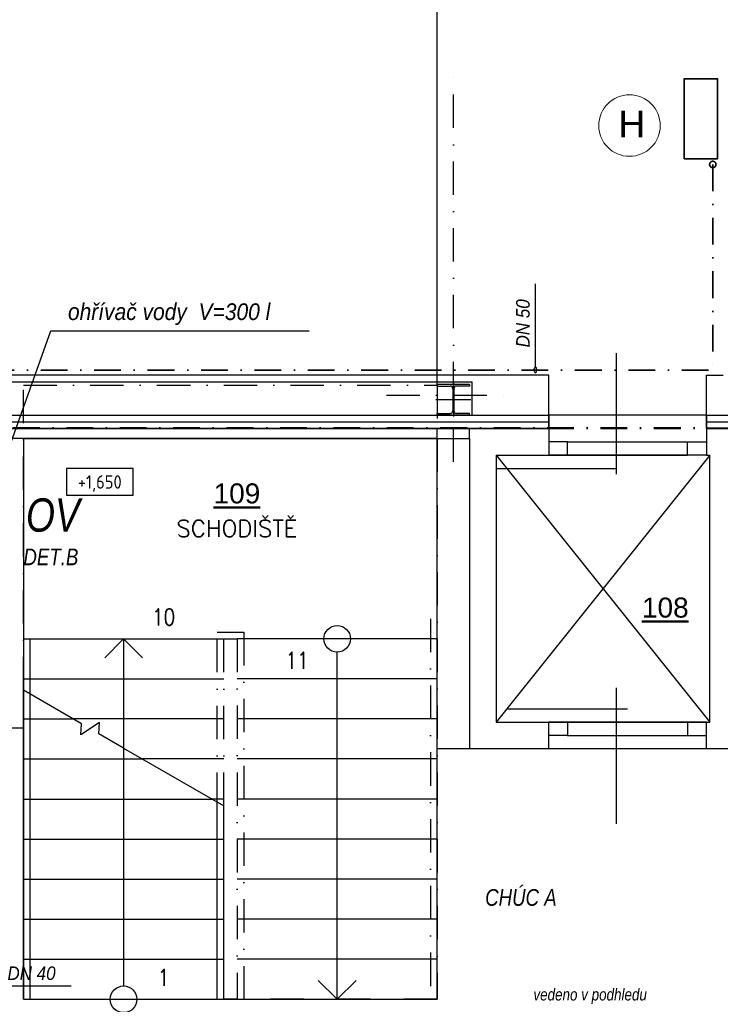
# Model space of a CAD drawing. Header units: millimetres. Extents: x 6435372 to 7248404, y 1559872 to 1886246.
# Tile 163 of 208: x 6902781 to 6908028, y 1766596 to 1773970. Entities that reach past the tile are written whole.
import ezdxf
from ezdxf.enums import TextEntityAlignment as Align

# ---------------------------------------------------------------- set-up
doc = ezdxf.new("R2010")
doc.units = ezdxf.units.MM
for name, pattern in [('CONTINOUS', [0]), ('DASHDOT', [1, 0.5, -0.25, 0, -0.25]), ('ČERCHOVANÁ', [1, 0.5, -0.25, 0, -0.25])]:
    doc.linetypes.add(name, pattern=pattern)
for name, color, linetype, lineweight in [('CKPOPISM', 8, 'Continuous', 50), ('CKPOPISM_POPIS', 8, 'Continuous', 25), ('požární prostup', 240, 'Continuous', 35), ('požární úseky', 21, 'ČERCHOVANÁ', 50), ('ZTI-POŽÁRNÍ', 200, 'ČERCHOVANÁ', 35), ('ZTI-Zařizovací předměty-popis', 32, 'ČERCHOVANÁ', 30)]:
    doc.layers.add(name, color=color, linetype=linetype, lineweight=lineweight)
doc.layers.add('matrice DPS', color=122, linetype='Continuous')
doc.layers.add('ZTI_POPIS', color=7, linetype='Continuous')
doc.styles.add('ARIAL', font='arial.ttf')
doc.styles.add('GENERATED_STYLE_1', font='arial.ttf')
doc.styles.add('INDRA', font='ariali.ttf')
doc.styles.add('ISO', font='isocp.shx')
doc.styles.get("Standard").update_dxf_attribs({"font": 'romans.shx'})
doc.linetypes.add('IZOLACE_POLYSTYREN_PENOVY', pattern='A,0.001,[228,CADKON.SHX,S=0.1,R=0,X=0,Y=0],-2', length=2.001)

# ---------------------------------------------------------------- blocks, each defined once
blk = doc.blocks.new('*U999')
at = {"color": 0, "linetype": 'ByBlock', "lineweight": -2}
blk.add_lwpolyline([(-5, -2), (5, -2), (5, 2), (-5, 2), (-5, -2)], dxfattribs=at)
blk = doc.blocks.new('CK_S_EXT_HEAHEA240')
for p, q in [((-120, 115), (120, 115)), ((-120, 115), (-120, 103)), ((-120, 103), (-24.75, 103)), ((-3.75, -82), (-3.75, 82)), ((3.75, -82), (3.75, 82)), ((120, 103), (24.75, 103)), ((120, 115), (120, 103)), ((-120, -115), (-120, -103)), ((-120, -103), (-24.75, -103)), ((-120, -115), (120, -115)), ((120, -103), (24.75, -103)), ((120, -115), (120, -103))]:
    blk.add_line(p, q)
for centre, start, end in [((-24.75, 82), 0, 90), ((24.75, 82), 90, 180), ((-24.75, -82), 270, 0), ((24.75, -82), 180, 270)]:
    blk.add_arc(centre, 21, start, end)
blk = doc.blocks.new('CKBL2112015092642', base_point=(98321, 67318))
blk = doc.blocks.new('CKBL2032316081219')
blk = doc.blocks.new('_DotSmall')
at = {"color": 0, "linetype": 'ByBlock', "const_width": 0.5}
blk.add_lwpolyline([(-0.0625, 0, 1), (0.0625, 0, 1)], format="xyb", close=True, dxfattribs=at)

msp = doc.modelspace()

# ---------------------------------------------------------------- linework, layer by layer
at = {"layer": 'matrice DPS', "ltscale": 500}
for p, q in [((6905908.8, 1771238), (6905908.8, 1793308)), ((6907248.8, 1771471.6), (6907248.8, 1770567)), ((6906743.8, 1771308), (6870208.8, 1771308)), ((6906743.8, 1771008), (6906743.8, 1771308)), ((6907923.8, 1771008), (6907923.8, 1771308)), ((6907923.8, 1771308), (6908048.8, 1771308)), ((6899888.8, 1771258), (6906168.8, 1771258)), ((6906028.8, 1771248), (6906028.8, 1770998)), ((6906168.8, 1771008), (6906168.8, 1771258)), ((6906158.8, 1771123), (6905898.8, 1771123)), ((6869908.8, 1771008), (6906743.8, 1771008)), ((6895308.8, 1771008), (6906743.8, 1771008)), ((6907923.8, 1771008), (6906743.8, 1771008)), ((6906743.8, 1770908), (6906743.8, 1771008)), ((6906743.8, 1771008), (6906743.8, 1770908)), ((6907923.8, 1771008), (6908048.8, 1771008)), ((6907923.8, 1770908), (6907923.8, 1771008)), ((6907923.8, 1771008), (6907923.8, 1770908)), ((6907923.8, 1771008), (6912248.8, 1771008)), ((6895308.8, 1770908), (6906743.8, 1770908)), ((6906148.8, 1770908), (6895638.8, 1770908)), ((6905908.8, 1770833), (6905908.8, 1770908)), ((6906743.8, 1770908), (6906148.8, 1770908)), ((6906148.8, 1770833), (6906148.8, 1770908)), ((6906743.8, 1770908), (6906743.8, 1770708)), ((6907923.8, 1770908), (6907923.8, 1770708)), ((6908048.8, 1770908), (6907923.8, 1770908)), ((6907923.8, 1770908), (6912248.8, 1770908)), ((6902808.8, 1770833), (6902708.8, 1770833)), ((6902808.8, 1770833), (6902808.8, 1768663)), ((6902808.8, 1770833), (6906148.8, 1770833)), ((6905908.8, 1768508), (6905908.8, 1770833)), ((6906148.8, 1770833), (6906148.8, 1768508)), ((6906883.8, 1770808), (6906743.8, 1770808)), ((6906743.8, 1770808), (6906743.8, 1770708)), ((6906883.8, 1770708), (6906883.8, 1770808)), ((6906883.8, 1770808), (6907783.8, 1770808)), ((6907783.8, 1770708), (6907783.8, 1770808)), ((6907783.8, 1770808), (6907923.8, 1770808)), ((6907923.8, 1770808), (6907923.8, 1770708)), ((6906348.8, 1770708), (6906348.8, 1768708)), ((6906348.8, 1770708), (6906743.8, 1770708)), ((6906348.8, 1770708), (6907948.8, 1768708)), ((6907948.8, 1770708), (6906348.8, 1768708)), ((6907923.8, 1770708), (6906743.8, 1770708)), ((6906743.8, 1770708), (6906883.8, 1770708)), ((6906748.8, 1770708), (6907748.8, 1770708)), ((6906883.8, 1770708), (6907783.8, 1770708)), ((6907923.8, 1770708), (6907783.8, 1770708)), ((6907923.8, 1770708), (6907948.8, 1770708)), ((6907948.8, 1768708), (6907948.8, 1770708)), ((6906348.8, 1770608), (6907248.8, 1770608)), ((6902808.8, 1769333), (6904308.8, 1769333)), ((6902808.8, 1769333), (6904308.8, 1769333)), ((6903558.8, 1769333), (6903417.5, 1769191.7)), ((6903558.8, 1769333), (6903700.1, 1769191.7)), ((6903558.8, 1769333), (6903558.8, 1766732.9)), ((6905908.8, 1769333), (6904408.8, 1769333)), ((6905908.8, 1769333), (6904408.8, 1769333)), ((6905158.8, 1766633), (6905158.8, 1769233.1)), ((6902808.8, 1769033), (6904308.8, 1769033)), ((6905908.8, 1769033), (6904408.8, 1769033)), ((6907248.8, 1768966.5), (6907248.8, 1767947.2)), ((6906433.8, 1768808), (6907333.8, 1768808)), ((6902808.8, 1768733), (6903180.9, 1768733)), ((6904308.8, 1768733), (6903180.9, 1768733)), ((6905908.8, 1768733), (6904408.8, 1768733)), ((6906348.8, 1768708), (6906743.8, 1768708)), ((6906658.8, 1768708), (6907838.8, 1768708)), ((6907923.8, 1768708), (6906743.8, 1768708)), ((6906743.8, 1768508), (6906743.8, 1768708)), ((6906743.8, 1768708), (6906883.8, 1768708)), ((6906743.8, 1768608), (6906743.8, 1768708)), ((6906883.8, 1768708), (6906883.8, 1768608)), ((6906883.8, 1768708), (6907783.8, 1768708)), ((6906923.8, 1768708), (6907923.8, 1768708)), ((6907923.8, 1768708), (6907783.8, 1768708)), ((6907783.8, 1768708), (6907783.8, 1768608)), ((6907923.8, 1768708), (6907948.8, 1768708)), ((6907923.8, 1768508), (6907923.8, 1768708)), ((6907923.8, 1768608), (6907923.8, 1768708)), ((6902808.8, 1768663), (6902608.8, 1768663)), ((6906883.8, 1768608), (6906743.8, 1768608)), ((6906883.8, 1768608), (6907783.8, 1768608)), ((6907783.8, 1768608), (6907923.8, 1768608)), ((6903558.8, 1768514.8), (6904308.8, 1768081.8)), ((6903558.8, 1768514.8), (6904308.8, 1768081.8)), ((6906148.8, 1768508), (6905908.8, 1768508)), ((6906743.8, 1768508), (6906148.8, 1768508)), ((6907923.8, 1768508), (6906743.8, 1768508)), ((6908148.8, 1768508), (6907923.8, 1768508)), ((6902808.8, 1768433), (6903700.5, 1768433)), ((6904308.8, 1768433), (6903700.5, 1768433)), ((6905908.8, 1768433), (6904408.8, 1768433)), ((6902808.8, 1768133), (6904220.2, 1768133)), ((6904308.8, 1768133), (6904220.2, 1768133)), ((6905908.8, 1768133), (6904408.8, 1768133)), ((6902808.8, 1767833), (6904308.8, 1767833)), ((6905908.8, 1767833), (6904408.8, 1767833)), ((6902808.8, 1767533), (6904308.8, 1767533)), ((6905908.8, 1767533), (6904408.8, 1767533)), ((6902808.8, 1767233), (6904308.8, 1767233)), ((6905908.8, 1767233), (6904408.8, 1767233)), ((6902808.8, 1766933), (6904308.8, 1766933)), ((6905908.8, 1766933), (6904408.8, 1766933)), ((6905158.8, 1766633), (6905017.5, 1766774.3)), ((6905158.8, 1766633), (6905300.1, 1766774.3)), ((6902808.8, 1766633), (6904308.8, 1766633))]:
    msp.add_line(p, q, dxfattribs=at)
at = {"layer": 'matrice DPS', "linetype": 'DASHDOT', "ltscale": 500}
for p, q in [((6906028.8, 1770658), (6906028.8, 1773658)), ((6905528.8, 1771158), (6906528.8, 1771158)), ((6905858.8, 1769483), (6905858.8, 1766633)), ((6905908.8, 1766633), (6904308.8, 1766633)), ((6905858.8, 1766633), (6905858.8, 1766633)), ((6905858.8, 1766633), (6905858.8, 1766633))]:
    msp.add_line(p, q, dxfattribs=at)
for points in [[(6902808.8, 1768947.8), (6902808.8, 1771233), (6905908.8, 1771233), (6905908.8, 1770908)], [(6905908.8, 1770833), (6905908.8, 1766633), (6905908.8, 1766633)], [(6904258.8, 1768081.8), (6904258.8, 1769383), (6904458.8, 1769383), (6904458.8, 1766633), (6904458.8, 1766633)], [(6904308.8, 1768081.8), (6904308.8, 1769333), (6904408.8, 1769333), (6904408.8, 1766633), (6904408.8, 1766633)]]:
    msp.add_lwpolyline(points, dxfattribs=at)
at = {"layer": 'matrice DPS', "linetype": 'IZOLACE_POLYSTYREN_PENOVY', "ltscale": 500}
for points in [[(6895308.8, 1770958), (6906743.8, 1770958)], [(6907923.8, 1770958), (6912248.8, 1770958)]]:
    msp.add_lwpolyline(points, dxfattribs=at)
at = {"layer": 'matrice DPS', "ltscale": 500}
for points in [[(6902808.8, 1766633), (6905908.8, 1766633), (6905908.8, 1770833), (6902808.8, 1770833), (6902808.8, 1766633)], [(6902858.8, 1766633), (6902858.8, 1766633), (6902858.8, 1769333)], [(6903558.8, 1768514.8), (6903373.8, 1768621.7), (6903378.8, 1768705.4), (6903238.9, 1768613), (6903243.9, 1768696.7), (6902808.8, 1768947.8)], [(6903558.8, 1768514.8), (6903373.8, 1768621.7), (6903378.8, 1768705.4), (6903238.9, 1768613), (6903243.9, 1768696.7), (6902808.8, 1768947.8)], [(6902808.8, 1766633), (6902808.8, 1766633), (6902808.8, 1768947.8)], [(6904258.8, 1766633), (6904258.8, 1768099.1)], [(6904308.8, 1766633), (6904308.8, 1766633), (6904308.8, 1768081.8)]]:
    msp.add_lwpolyline(points, dxfattribs=at)
for centre, radius in [((6905158.8, 1769333), 99.9), ((6903558.8, 1766633), 99.9), ((6903558.8, 1766633), 0.000000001)]:
    msp.add_circle(centre, radius, dxfattribs=at)
at = {"layer": 'požární úseky', "ltscale": 400}
msp.add_line((6895528.8, 1770913), (6912028.8, 1770908), dxfattribs=at)
at = {"layer": 'ZTI-POŽÁRNÍ', "ltscale": 400}
for p in [(6907972.3, 1772885.4), (6902538.9, 1771343.8)]:
    msp.add_line(p, (6907972.3, 1771343.8), dxfattribs=at)
at = {"layer": 'ZTI-POŽÁRNÍ', "linetype": 'CONTINOUS', "ltscale": 400}
msp.add_lwpolyline([(6907758.1, 1772927.8), (6907758.1, 1773527.8), (6908008.1, 1773527.8), (6908008.1, 1772927.8)], close=True, dxfattribs=at)
at = {"layer": 'ZTI-POŽÁRNÍ', "linetype": 'Continuous', "lineweight": 18, "ltscale": 400}
msp.add_circle((6907348.2, 1773176.8), 230.5, dxfattribs=at)
at = {"layer": 'ZTI-POŽÁRNÍ', "ltscale": 400}
msp.add_circle((6907972.3, 1772885.4), 23.8, dxfattribs=at)
at = {"layer": 'ZTI_POPIS', "ltscale": 200}
for p, q in [((6906643.1, 1771361.1), (6906643.2, 1771991.4)), ((6902571.8, 1770403.2), (6903014.4, 1771638.7)), ((6903014.4, 1771638.7), (6904947.8, 1771638.7)), ((6902535.4, 1766735.2), (6903165.7, 1766735.2))]:
    msp.add_line(p, q, dxfattribs=at)

# ---------------------------------------------------------------- block references
at = {"layer": 'matrice DPS', "ltscale": 500, "rotation": 180}
msp.add_blockref('CK_S_EXT_HEAHEA240', (6906028.8, 1771123), dxfattribs=at)
at = {"layer": 'matrice DPS', "ltscale": 500}
ref = msp.add_blockref('*U999', (6903380.5, 1770507.5), dxfattribs=dict(at, xscale=50, yscale=50, zscale=50))
ref.add_attrib('Výška', '+1,650', dxfattribs={"layer": '0', "color": 0, "linetype": 'ByBlock', "lineweight": -2, "height": 100, "style": 'ISO'}).set_placement((6903380.5, 1770507.5), align=Align.MIDDLE_CENTER)
ref = msp.add_blockref('CKBL2032316081219', (6904408, 1770096.9), dxfattribs=at)
ref.add_attrib('CISLO', '%%U109', dxfattribs={"layer": 'CKPOPISM', "height": 150, "style": 'ARIAL'}).set_placement((6904408, 1770346.9), align=Align.CENTER)
ref.add_attrib('JMENO', 'SCHODIŠTĚ', dxfattribs={"layer": 'CKPOPISM_POPIS', "height": 125}).set_placement((6904408, 1770096.9), align=Align.CENTER)
ref = msp.add_blockref('CKBL2112015092642', (6907616.6, 1769491.8), dxfattribs=dict(at, xscale=0.5, yscale=0.5, zscale=0.5))
ref.add_attrib('CISLO', '%%U108', dxfattribs={"layer": 'CKPOPISM', "height": 150, "style": 'ARIAL'}).set_placement((6907616.6, 1769491.8), align=Align.CENTER)
at = {"layer": 'ZTI_POPIS', "ltscale": 200, "xscale": 168.75, "yscale": 337.4999999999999, "zscale": 168.75, "rotation": 179.9999999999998}
msp.add_blockref('_DotSmall', (6906643.1, 1771346.7), dxfattribs=at)

# ---------------------------------------------------------------- texts
at = {"layer": 'matrice DPS', "ltscale": 500, "width": 0.8}
for s, p in [('10', (6903858.8, 1769495.5)), ('11', (6904858.8, 1769170.5)), ('1', (6903858.8, 1766795.5))]:
    msp.add_text(s, height=125, dxfattribs=at).set_placement(p, align=Align.MIDDLE)
at = {"layer": 'požární prostup', "ltscale": 400, "style": 'INDRA', "width": 0.8}
msp.add_text('CHÚC A', height=125, dxfattribs=at).set_placement((6906267.2, 1767333.3))
at = {"layer": 'ZTI-POŽÁRNÍ', "ltscale": 400, "style": 'INDRA', "width": 0.9}
msp.add_text('DN 50', height=101.25, rotation=90, dxfattribs=at).set_placement((6906600.5, 1771514.8))
msp.add_text('DN 40', height=101.25, dxfattribs=at).set_placement((6902689.1, 1766777.9))
at = {"layer": 'ZTI-POŽÁRNÍ', "linetype": 'Continuous', "lineweight": 18, "ltscale": 1000, "insert": (6907264.7, 1773088.6), "char_height": 200, "attachment_point": 7, "style": 'GENERATED_STYLE_1'}
msp.add_mtext('H', dxfattribs=at)
at = {"layer": 'ZTI-Zařizovací předměty-popis', "linetype": 'ByBlock', "style": 'INDRA', "width": 0.8}
msp.add_text('OV', height=250, dxfattribs=at).set_placement((6902827.7, 1770135.1))
at = {"layer": 'ZTI_POPIS', "ltscale": 200, "style": 'INDRA', "width": 0.9}
msp.add_text('ohřívač vody  V=300 l', height=125, dxfattribs=at).set_placement((6903142.2, 1771720.2))
at = {"layer": 'ZTI_POPIS', "linetype": 'Continuous', "style": 'INDRA', "width": 0.8}
for s, height, p in [('DET.B', 125, (6902808.8, 1769883.7)), ('vedeno v podhledu', 90, (6906628.7, 1766624.2))]:
    msp.add_text(s, height=height, dxfattribs=at).set_placement(p)

doc.saveas('drawing.dxf')
